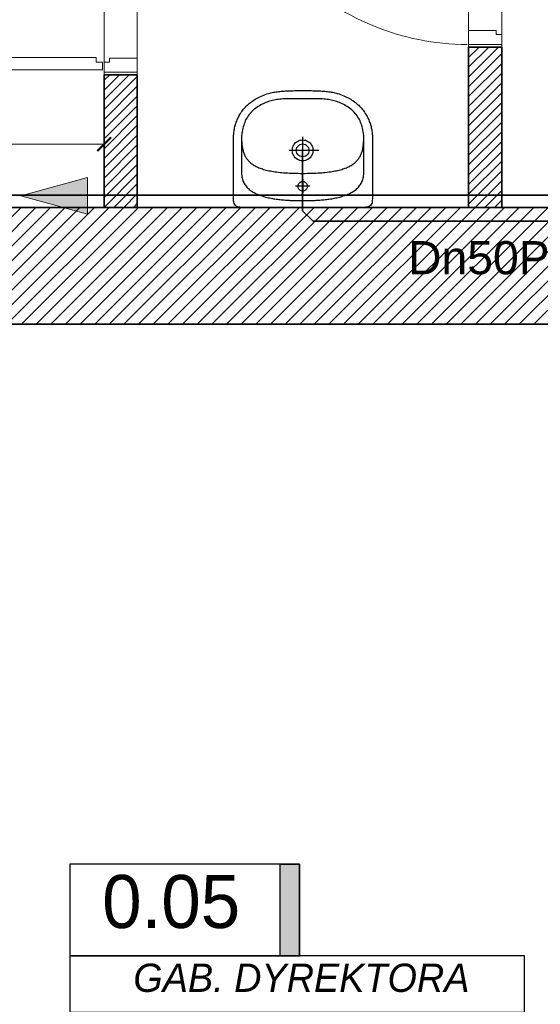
# Model space of a CAD drawing. Header units: millimetres. Extents: x -740 to 33545, y 5178 to 22494.
# Tile 158 of 250: x 11560 to 11749, y 10546 to 10902. Entities that reach past the tile are written whole.
import ezdxf
from ezdxf.lldxf.tags import DXFTag

# ---------------------------------------------------------------- set-up
doc = ezdxf.new("R2010")
doc.units = ezdxf.units.MM
doc.header["$MEASUREMENT"] = 0
doc.layers.get('Defpoints').update_dxf_attribs({"color": 252})
for name, color, linetype, lineweight in [('_IS_EKO_KS_opis', 7, 'Continuous', 15), ('_IS_EKO_KS_podposadzkowa', 86, 'Continuous', 35), ('_IS_EKO_KS_prow_w_bruzdach', 16, 'Continuous', 35), ('A_istniejÄ…ce Ĺ›ciany', 252, 'Continuous', 35), ('A_l.przerywana', 252, 'ICAD_ISO03W100', 9), ('A_projektowane sciany', 252, 'Continuous', 35), ('l.wypeĹ‚nien', 252, 'Continuous', 5), ('szraf1', 252, 'Continuous', 5), ('wymiarowanie', 252, 'Continuous', 9)]:
    doc.layers.add(name, color=color, linetype=linetype, lineweight=lineweight)
for name, color, linetype in [('stolarka', 252, 'Continuous'), ('tabelki opis', 252, 'Continuous'), ('WYPOSAĹ»ENIE', 252, 'Continuous')]:
    doc.layers.add(name, color=color, linetype=linetype)
doc.styles.add('Arial_1', font='arial.ttf')
doc.styles.add('styl2', font='simplex.shx')
tags = doc.linetypes.add('ICAD_ISO03W100', pattern=[30, 12, -18]).pattern_tags.tags
tags[6:7] = [DXFTag(74, 4), DXFTag(75, 0), DXFTag(340, '0'), DXFTag(46, 1.0), DXFTag(50, 0.0), DXFTag(44, 0.0), DXFTag(45, 0.0)]
tags[4:5] = [DXFTag(74, 4), DXFTag(75, 0), DXFTag(340, '0'), DXFTag(46, 1.0), DXFTag(50, 0.0), DXFTag(44, 0.0), DXFTag(45, 0.0)]
doc.dimstyles.new('Skala 1-50', dxfattribs={"dimtxt": 12, "dimasz": 5, "dimexe": 1, "dimexo": 1, "dimgap": 1.5, "dimtad": 1, "dimdec": 1, "dimrnd": 0.5, "dimtxsty": 'styl2', "dimblk": 'ARCHTICK', "dimcen": 5, "dimadec": 0, "dimazin": 0, "dimtfac": 1, "dimtdec": 1, "dimtmove": 1, "dimatfit": 3, "dimldrblk": 'ARCHTICK', "dimfxl": 0, "dimlwd": -1, "dimlwe": -1, "dimarcsym": 0})

# ---------------------------------------------------------------- blocks, each defined once
blk = doc.blocks.new('zw$1165')
at = {"layer": 'WYPOSAĹ»ENIE', "color": 0}
for points in [[(25.14, 42.24), (24.52, 42.24), (23.91, 42.24), (23.31, 42.24), (22.72, 42.23), (22.13, 42.23), (21.56, 42.22), (20.99, 42.2), (20.44, 42.19), (19.89, 42.17), (19.35, 42.15), (18.82, 42.12), (18.3, 42.09), (17.78, 42.05), (17.28, 42.01), (16.78, 41.96), (16.3, 41.91), (15.82, 41.85), (15.35, 41.78), (14.89, 41.71), (14.43, 41.63), (13.99, 41.54), (13.55, 41.44), (13.12, 41.33), (12.7, 41.22), (12.7, 41.22), (12.09, 41.03), (11.51, 40.84), (10.93, 40.63), (10.38, 40.4), (9.84, 40.17), (9.32, 39.92), (8.81, 39.67), (8.32, 39.4), (7.85, 39.12), (7.39, 38.84), (6.95, 38.54), (6.52, 38.23), (6.11, 37.92), (5.72, 37.6), (5.34, 37.27), (4.97, 36.93), (4.62, 36.58), (4.28, 36.23), (3.96, 35.87), (3.65, 35.51), (3.36, 35.14), (3.08, 34.76), (2.81, 34.39), (2.56, 34), (2.32, 33.62), (2.09, 33.23), (1.88, 32.83), (1.67, 32.44), (1.48, 32.04), (1.31, 31.64), (1.14, 31.24), (0.99, 30.84), (0.85, 30.44), (0.72, 30.03), (0.6, 29.63), (0.49, 29.23), (0.4, 28.83), (0.31, 28.43), (0.24, 28.03), (0.17, 27.64), (0.12, 27.25), (0.08, 26.86), (0.04, 26.47), (0.02, 26.09), (0, 25.72), (0, 25.34), (0, 25.34), (0, 3.19), (0.03, 2.5), (0.11, 1.9), (0.25, 1.4), (0.44, 0.99), (0.7, 0.66), (1.01, 0.4), (1.39, 0.22), (1.82, 0.09), (2.33, 0.02), (2.89, 0), (25.14, 0), (47.39, 0), (47.96, 0.02), (48.46, 0.09), (48.9, 0.22), (49.28, 0.4), (49.59, 0.66), (49.84, 0.99), (50.04, 1.4), (50.18, 1.9), (50.26, 2.5), (50.29, 3.19), (50.29, 25.34), (50.28, 25.72), (50.27, 26.09), (50.24, 26.47), (50.21, 26.86), (50.17, 27.25), (50.11, 27.64), (50.05, 28.03), (49.98, 28.43), (49.89, 28.83), (49.79, 29.23), (49.69, 29.63), (49.57, 30.03), (49.44, 30.44), (49.3, 30.84), (49.15, 31.24), (48.98, 31.64), (48.8, 32.04), (48.61, 32.44), (48.41, 32.83), (48.2, 33.23), (47.97, 33.62), (47.73, 34), (47.48, 34.39), (47.21, 34.76), (46.93, 35.14), (46.63, 35.51), (46.33, 35.87), (46, 36.23), (45.67, 36.58), (45.32, 36.93), (44.95, 37.27), (44.57, 37.6), (44.17, 37.92), (43.76, 38.23), (43.34, 38.54), (42.9, 38.84), (42.44, 39.12), (41.96, 39.4), (41.48, 39.67), (40.97, 39.92), (40.45, 40.17), (39.91, 40.4), (39.35, 40.63), (38.78, 40.84), (38.19, 41.03), (37.59, 41.22), (37.59, 41.22), (37.16, 41.33), (36.74, 41.44), (36.3, 41.54), (35.85, 41.63), (35.4, 41.71), (34.94, 41.78), (34.47, 41.85), (33.99, 41.91), (33.5, 41.96), (33.01, 42.01), (32.5, 42.05), (31.99, 42.09), (31.47, 42.12), (30.94, 42.15), (30.4, 42.17), (29.85, 42.19), (29.3, 42.2), (28.73, 42.22), (28.15, 42.23), (27.57, 42.23), (26.98, 42.24), (26.38, 42.24), (25.76, 42.24), (25.14, 42.24), (25.14, 42.24)], [(25.25, 39.29), (25.78, 39.29), (26.31, 39.3), (26.86, 39.3), (27.41, 39.3), (27.96, 39.31), (28.52, 39.31), (29.08, 39.31), (29.65, 39.31), (30.21, 39.3), (30.77, 39.29), (31.33, 39.27), (31.89, 39.24), (32.45, 39.21), (32.99, 39.17), (33.53, 39.12), (34.07, 39.06), (34.59, 38.99), (35.1, 38.9), (35.61, 38.8), (36.12, 38.69), (36.61, 38.56), (37.11, 38.42), (37.6, 38.27), (38.08, 38.1), (38.56, 37.92), (39.04, 37.72), (39.51, 37.51), (39.97, 37.28), (40.43, 37.04), (40.88, 36.78), (41.33, 36.51), (41.77, 36.22), (42.21, 35.91), (42.64, 35.58), (43.06, 35.24), (43.92, 34.42), (44.3, 33.99), (44.65, 33.56), (44.97, 33.12), (45.27, 32.67), (45.54, 32.21), (45.8, 31.73), (46.03, 31.25), (46.24, 30.75), (46.44, 30.24), (46.62, 29.71), (46.79, 29.16), (46.94, 28.6), (47.09, 28.02), (47.2, 27.34), (47.29, 26.67), (47.35, 26), (47.38, 25.32), (47.38, 12.31), (47.36, 11.84), (47.32, 11.39), (47.25, 10.96), (47.17, 10.54), (47.06, 10.13), (46.93, 9.74), (46.77, 9.36), (46.6, 8.99), (46.41, 8.64), (46.2, 8.3), (45.97, 7.97), (45.73, 7.65), (45.47, 7.35), (45.19, 7.06), (44.89, 6.78), (44.58, 6.51), (44.26, 6.26), (43.92, 6.01), (43.57, 5.78), (43.21, 5.55), (42.83, 5.34), (42.45, 5.14), (42.05, 4.94), (41.64, 4.76), (41.23, 4.58), (40.81, 4.42), (40.37, 4.26), (39.93, 4.11), (39.49, 3.97), (39.04, 3.84), (38.58, 3.72), (38.12, 3.6), (37.65, 3.49), (37.18, 3.39), (36.71, 3.3), (36.23, 3.21), (35.76, 3.13), (35.28, 3.05), (34.8, 2.98), (34.33, 2.92), (33.85, 2.86), (33.38, 2.8), (32.91, 2.76), (32.44, 2.71), (31.97, 2.67), (31.51, 2.64), (31.06, 2.61), (30.61, 2.58), (30.16, 2.56), (29.73, 2.53), (29.3, 2.52), (28.88, 2.5), (28.46, 2.49), (28.06, 2.48), (27.67, 2.47), (27.28, 2.47), (26.91, 2.46), (26.55, 2.46), (26.21, 2.46), (25.87, 2.46), (25.55, 2.46), (25.25, 2.46), (25.25, 2.46), (24.94, 2.46), (24.63, 2.46), (24.29, 2.46), (23.95, 2.46), (23.59, 2.46), (23.22, 2.47), (22.83, 2.47), (22.44, 2.48), (22.04, 2.49), (21.62, 2.5), (21.2, 2.52), (20.77, 2.53), (20.34, 2.56), (19.89, 2.58), (19.44, 2.61), (18.99, 2.64), (18.53, 2.67), (18.06, 2.71), (17.59, 2.76), (17.12, 2.8), (16.65, 2.86), (16.17, 2.92), (15.69, 2.98), (15.22, 3.05), (14.74, 3.13), (14.26, 3.21), (13.79, 3.3), (13.32, 3.39), (12.85, 3.49), (12.38, 3.6), (11.92, 3.72), (11.46, 3.84), (11.01, 3.97), (10.56, 4.11), (10.13, 4.26), (9.69, 4.42), (9.27, 4.58), (8.85, 4.76), (8.45, 4.94), (8.05, 5.14), (7.67, 5.34), (7.29, 5.55), (6.93, 5.78), (6.58, 6.01), (6.24, 6.26), (5.92, 6.51), (5.61, 6.78), (5.31, 7.06), (5.03, 7.35), (4.77, 7.65), (4.52, 7.97), (4.3, 8.3), (4.09, 8.64), (3.9, 8.99), (3.72, 9.36), (3.57, 9.74), (3.44, 10.13), (3.33, 10.54), (3.25, 10.96), (3.18, 11.39), (3.14, 11.84), (3.12, 12.31), (3.12, 12.31), (3.12, 25.32), (3.15, 26), (3.21, 26.67), (3.29, 27.34), (3.41, 28.02), (3.56, 28.6), (3.71, 29.16), (3.88, 29.71), (4.06, 30.24), (4.26, 30.75), (4.47, 31.25), (4.7, 31.73), (4.96, 32.21), (5.23, 32.67), (5.53, 33.12), (5.85, 33.56), (6.2, 33.99), (6.57, 34.42), (7.43, 35.24), (7.86, 35.58), (8.29, 35.91), (8.73, 36.22), (9.17, 36.51), (9.62, 36.78), (10.07, 37.04), (10.53, 37.28), (10.99, 37.51), (11.46, 37.72), (11.94, 37.92), (12.42, 38.1), (12.9, 38.27), (13.39, 38.42), (13.88, 38.56), (14.38, 38.69), (14.89, 38.8), (15.4, 38.9), (15.91, 38.99), (16.43, 39.06), (16.96, 39.12), (17.51, 39.17), (18.05, 39.21), (18.61, 39.24), (19.16, 39.27), (19.73, 39.29), (20.29, 39.3), (20.85, 39.31), (21.42, 39.31), (21.98, 39.31), (22.54, 39.31), (23.09, 39.3), (23.64, 39.3), (24.19, 39.3), (24.72, 39.29), (25.25, 39.29)], [(25.25, 12.31), (24.4, 12.31), (23.58, 12.32), (22.77, 12.34), (21.99, 12.36), (21.22, 12.38), (20.48, 12.42), (19.75, 12.45), (19.05, 12.5), (18.36, 12.55), (17.7, 12.6), (17.05, 12.67), (16.42, 12.73), (15.81, 12.81), (15.22, 12.89), (14.64, 12.98), (14.09, 13.07), (13.55, 13.17), (13.03, 13.27), (12.52, 13.38), (12.03, 13.5), (11.56, 13.62), (11.1, 13.75), (10.66, 13.89), (10.24, 14.03), (9.83, 14.18), (9.43, 14.33), (9.05, 14.49), (8.69, 14.66), (8.34, 14.83), (8, 15.01), (7.68, 15.19), (7.37, 15.38), (7.07, 15.58), (6.79, 15.79), (6.52, 16), (6.26, 16.21), (6.01, 16.44), (5.78, 16.67), (5.56, 16.9), (5.35, 17.15), (5.15, 17.4), (4.96, 17.65), (4.79, 17.91), (4.62, 18.18), (4.46, 18.46), (4.32, 18.74), (4.18, 19.03), (4.06, 19.32), (3.94, 19.62), (3.83, 19.93), (3.73, 20.24), (3.64, 20.56), (3.56, 20.89), (3.48, 21.23), (3.42, 21.57), (3.36, 21.91), (3.31, 22.27), (3.26, 22.63), (3.22, 23), (3.19, 23.37), (3.17, 23.75), (3.15, 24.14), (3.13, 24.54), (3.13, 24.94), (3.12, 25.34)], [(47.38, 25.34), (47.37, 24.94), (47.37, 24.54), (47.35, 24.14), (47.33, 23.75), (47.31, 23.37), (47.28, 23), (47.24, 22.63), (47.19, 22.27), (47.14, 21.91), (47.08, 21.57), (47.02, 21.23), (46.94, 20.89), (46.86, 20.56), (46.77, 20.24), (46.67, 19.93), (46.56, 19.62), (46.44, 19.32), (46.32, 19.03), (46.18, 18.74), (46.04, 18.46), (45.88, 18.18), (45.71, 17.91), (45.54, 17.65), (45.35, 17.4), (45.15, 17.15), (44.94, 16.9), (44.72, 16.67), (44.49, 16.44), (44.24, 16.21), (43.98, 16), (43.71, 15.79), (43.43, 15.58), (43.13, 15.38), (42.82, 15.19), (42.5, 15.01), (42.16, 14.83), (41.81, 14.66), (41.45, 14.49), (41.07, 14.33), (40.67, 14.18), (40.26, 14.03), (39.84, 13.89), (39.4, 13.75), (38.94, 13.62), (38.47, 13.5), (37.98, 13.38), (37.47, 13.27), (36.95, 13.17), (36.41, 13.07), (35.85, 12.98), (35.28, 12.89), (34.69, 12.81), (34.08, 12.73), (33.45, 12.67), (32.8, 12.6), (32.14, 12.55), (31.45, 12.5), (30.75, 12.45), (30.02, 12.42), (29.28, 12.38), (28.51, 12.36), (27.73, 12.34), (26.92, 12.32), (26.1, 12.31), (25.25, 12.31)], [(25.26, 25.56), (25.26, 15)], [(25.26, 16.85), (25.77, 16.89), (26.26, 16.99), (26.72, 17.15), (27.16, 17.37), (27.56, 17.64), (27.92, 17.96), (28.24, 18.32), (28.51, 18.72), (28.73, 19.16), (28.89, 19.62), (28.99, 20.11), (29.03, 20.63), (28.99, 21.14), (28.89, 21.63), (28.73, 22.09), (28.51, 22.53), (28.24, 22.93), (27.92, 23.29), (27.56, 23.61), (27.16, 23.88), (26.72, 24.1), (26.26, 24.26), (25.77, 24.36), (25.26, 24.4), (24.75, 24.36), (24.26, 24.26), (23.79, 24.1), (23.36, 23.88), (22.95, 23.61), (22.59, 23.29), (22.27, 22.93), (22, 22.53), (21.78, 22.09), (21.62, 21.63), (21.52, 21.14), (21.49, 20.63), (21.52, 20.11), (21.62, 19.62), (21.78, 19.16), (22, 18.72), (22.27, 18.32), (22.59, 17.96), (22.95, 17.64), (23.36, 17.37), (23.79, 17.15), (24.26, 16.99), (24.75, 16.89), (25.26, 16.85)], [(25.26, 18.31), (25.79, 18.37), (26.27, 18.55), (26.7, 18.82), (27.06, 19.18), (27.33, 19.61), (27.51, 20.1), (27.57, 20.63), (27.51, 21.15), (27.33, 21.64), (27.06, 22.07), (26.7, 22.43), (26.27, 22.7), (25.79, 22.88), (25.26, 22.94), (24.73, 22.88), (24.24, 22.7), (23.81, 22.43), (23.45, 22.07), (23.18, 21.64), (23.01, 21.15), (22.94, 20.63), (22.94, 20.63), (23.01, 20.1), (23.18, 19.61), (23.45, 19.18), (23.81, 18.82), (24.24, 18.55), (24.73, 18.37), (25.26, 18.31), (25.26, 18.31)], [(30.17, 20.65), (19.42, 20.65)], [(22.71, 7.72), (27.8, 7.72)], [(25.26, 5.87), (25.81, 5.96), (26.3, 6.21), (26.68, 6.59), (26.93, 7.08), (27.02, 7.63), (26.93, 8.19), (26.68, 8.67), (26.3, 9.05), (25.81, 9.3), (25.26, 9.39), (24.7, 9.3), (24.22, 9.05), (23.84, 8.67), (23.59, 8.19), (23.5, 7.63), (23.59, 7.08), (23.84, 6.59), (24.22, 6.21), (24.7, 5.96), (25.26, 5.87)], [(25.25, 10.21), (25.25, 5.27)]]:
    blk.add_lwpolyline(points, dxfattribs=at)
blk = doc.blocks.new('_ArchTick')
at = {"color": 0, "linetype": 'ByBlock', "const_width": 0.15}
blk.add_lwpolyline([(-0.5, -0.5), (0.5, 0.5)], dxfattribs=at)
blk = doc.blocks.new('*D2689')
at = {"layer": 'Defpoints', "color": 0}
for p in [(11590.93, 10857.17), (11391.26, 10834.32), (11590.93, 10834.32)]:
    blk.add_point(p, dxfattribs=at)
at = {"layer": 'wymiarowanie', "color": 0}
for p, q in [((11391.26, 10852.17), (11391.26, 10858.17)), ((11391.26, 10857.17), (11590.93, 10857.17)), ((11590.93, 10852.17), (11590.93, 10858.17))]:
    blk.add_line(p, q, dxfattribs=at)
at = {"layer": 'wymiarowanie', "color": 0, "xscale": 5, "yscale": 5, "zscale": 5, "rotation": 180}
blk.add_blockref('_ArchTick', (11391.26, 10857.17), dxfattribs=at)
at = {"layer": 'wymiarowanie', "color": 0, "xscale": 5, "yscale": 5, "zscale": 5}
blk.add_blockref('_ArchTick', (11590.93, 10857.17), dxfattribs=at)
at = {"layer": 'wymiarowanie', "color": 0, "insert": (11491.09, 10865.52), "char_height": 12, "attachment_point": 5, "style": 'styl2'}
blk.add_mtext('199,5', dxfattribs=at)

msp = doc.modelspace()

# ---------------------------------------------------------------- hatches: boundary and pattern name
at = {"layer": '_IS_EKO_KS_podposadzkowa', "ltscale": 0.5}
msp.add_hatch(color=256, dxfattribs=at).paths.add_polyline_path([(11584.91, 10838.49), (11584.91, 10845.16), (11560.78, 10838.49), (11584.91, 10831.82)])
at = {"layer": 'l.wypeĹ‚nien'}
h = msp.add_hatch(dxfattribs=at)
h.set_pattern_fill('ANSI31', color=256, scale=30, style=0)
h.paths.add_polyline_path([(11391.26, 10402.52), (11391.26, 10359.34), (11839.15, 10359.34), (11839.15, 9782.76), (11774.02, 9782.76), (11774.02, 9765.83), (11774.02, 9754.82), (11774.02, 9739.58), (11839.15, 9739.58), (11882.33, 9739.58), (11882.33, 10522.75), (11866.24, 10522.75), (11854.39, 10522.75), (11839.15, 10522.75), (11839.15, 10402.52), (11426.82, 10402.52), (11426.82, 10552.38), (11401.42, 10552.38), (11401.42, 10402.52)])
h.paths.add_polyline_path([(11391.26, 10834.32), (11391.26, 10791.99), (11401.42, 10791.99), (11401.42, 10654.38), (11426.82, 10654.38), (11426.82, 10791.99), (11839.15, 10791.99), (11839.15, 10677.69), (11854.39, 10677.69), (11866.24, 10677.69), (11882.33, 10677.69), (11882.33, 11331.32), (11882.33, 11374.5), (11799.42, 11374.5), (11799.42, 11331.32), (11839.15, 11331.32), (11839.15, 10994.32), (11839.15, 10834.32), (11699.45, 10834.32), (11685.18, 10834.32), (11640.68, 10834.32), (11401.42, 10834.32)])
h.paths.add_polyline_path([(11477.62, 10806.38), (11477.62, 10819.93), (11497.94, 10819.93), (11497.94, 10806.38)], flags=16)
h.paths.add_polyline_path([(11438.67, 10819.93), (11438.67, 10806.38), (11457.3, 10806.38), (11457.3, 10819.93)], flags=16)
h.paths.add_polyline_path([(11429.29, 9739.58), (11429.29, 9782.76), (11384.13, 9782.76), (11384.13, 9739.58)])
h.paths.add_polyline_path([(11624.02, 9739.58), (11624.02, 9782.76), (11579.29, 9782.76), (11579.29, 9739.58)])
h = msp.add_hatch(dxfattribs=at)
h.set_pattern_fill('ANSI31', color=256, scale=20, style=0)
h.paths.add_polyline_path([(11528.81, 11006.32), (11528.81, 10994.32), (11590.93, 10994.32), (11590.93, 10984.32), (11602.93, 10984.32), (11602.93, 10994.32), (11616.93, 10994.32), (11616.93, 11006.32), (11602.93, 11006.32), (11602.93, 11114.32), (11839.15, 11114.32), (11839.15, 11126.32), (11590.93, 11126.32), (11590.93, 11006.32)])
h.paths.add_polyline_path([(11391.26, 10994.32), (11391.26, 11006.32), (11404.81, 11006.32), (11404.81, 11331.32), (11416.81, 11331.32), (11416.81, 11006.32), (11426.81, 11006.32), (11426.81, 10994.32)])
h.paths.add_polyline_path([(11708.93, 10994.32), (11708.93, 11006.32), (11839.15, 11006.32), (11839.15, 10994.32), (11734.93, 10994.32), (11734.93, 10984.32), (11722.93, 10984.32), (11722.93, 10994.32)])
h.paths.add_polyline_path([(11289.26, 10994.32), (11289.26, 11006.32), (11169.43, 11006.32), (11169.43, 10994.32)])
h.paths.add_polyline_path([(11734.93, 10834.32), (11734.93, 10892.32), (11722.93, 10892.32), (11722.93, 10834.32)])
h.paths.add_polyline_path([(11602.93, 10834.32), (11602.93, 10882.32), (11590.93, 10882.32), (11590.93, 10834.32)])
at = {"layer": 'tabelki opis'}
msp.add_hatch(color=256, dxfattribs=at).paths.add_polyline_path([(11661.64, 10563.43), (11661.64, 10596.69), (11654.68, 10596.69), (11654.68, 10563.43)])

# ---------------------------------------------------------------- linework, layer by layer
at = {"layer": '_IS_EKO_KS_podposadzkowa', "linetype": 'Continuous', "lineweight": 15, "ltscale": 0.5}
for p, q in [((11584.91, 10845.16), (11560.78, 10838.49)), ((11584.91, 10838.49), (11584.91, 10845.16)), ((11584.91, 10831.82), (11560.78, 10838.49)), ((11584.91, 10838.49), (11584.91, 10831.82))]:
    msp.add_line(p, q, dxfattribs=at)
at = {"layer": '_IS_EKO_KS_podposadzkowa'}
msp.add_line((11375.08, 10838.77), (11827.07, 10838.77), dxfattribs=at)
at = {"layer": '_IS_EKO_KS_prow_w_bruzdach'}
for p, q in [((11662.81, 10854.98), (11662.81, 10833.11)), ((11666.6, 10829.32), (11662.81, 10833.11)), ((11666.6, 10829.32), (11819.15, 10829.32))]:
    msp.add_line(p, q, dxfattribs=at)
at = {"layer": 'A_istniejÄ…ce Ĺ›ciany'}
for points in [[(11699.45, 10834.32), (11401.42, 10834.32)], [(11839.15, 10834.32), (11699.45, 10834.32)], [(11426.82, 10791.99), (11839.15, 10791.99)]]:
    msp.add_lwpolyline(points, dxfattribs=at)
at = {"layer": 'A_l.przerywana', "ltscale": 0.3}
for points in [[(11602.93, 10882.32), (11590.93, 10882.32), (11590.93, 10984.32), (11602.93, 10984.32)], [(11722.93, 10892.32), (11734.93, 10892.32), (11734.93, 10984.32), (11722.93, 10984.32)]]:
    msp.add_lwpolyline(points, close=True, dxfattribs=at)
at = {"layer": 'A_projektowane sciany'}
for p, q in [((11722.93, 10892.32), (11734.93, 10892.32)), ((11722.93, 10892.32), (11722.93, 10834.32)), ((11734.93, 10892.32), (11734.93, 10834.32)), ((11590.93, 10882.32), (11602.93, 10882.32)), ((11590.93, 10882.32), (11590.93, 10834.32)), ((11602.93, 10882.32), (11602.93, 10834.32))]:
    msp.add_line(p, q, dxfattribs=at)
at = {"layer": 'stolarka', "lineweight": 9}
for points in [[(11732.95, 10898.32), (11732.95, 10896.81), (11734.93, 10896.81), (11734.93, 10893.27), (11722.93, 10893.27), (11722.93, 10898.32), (11732.95, 10898.32)], [(11590.35, 10886.86), (11590.35, 10884.07), (11494.58, 10884.07), (11494.59, 10885.58), (11495.74, 10885.76), (11495.74, 10888.6), (11588.05, 10888.6), (11588.05, 10886.86), (11590.35, 10886.86)], [(11592.9, 10888.32), (11592.9, 10886.81), (11590.93, 10886.81), (11590.93, 10883.27), (11602.93, 10883.27), (11602.93, 10888.32), (11592.9, 10888.32)]]:
    msp.add_lwpolyline(points, dxfattribs=at)
at = {"layer": 'stolarka', "linetype": 'ICAD_ISO03W100', "lineweight": 13, "ltscale": 0.3}
for centre, radius, start, end in [((11722.39, 10982.62), 89.35, 179.9469, 269.9997), ((11590.35, 10874.07), 95.77, 90.0003, 180.0531)]:
    msp.add_arc(centre, radius, start, end, dxfattribs=at)
at = {"layer": 'tabelki opis'}
for points in [[(11661.64, 10596.69), (11578.48, 10596.69), (11578.48, 10563.43), (11661.64, 10563.43), (11661.64, 10596.69)], [(11578.48, 10543.15), (11743.21, 10543.15), (11743.21, 10563.43), (11578.48, 10563.43), (11578.48, 10543.15)]]:
    msp.add_lwpolyline(points, dxfattribs=at)
msp.add_lwpolyline([(11661.64, 10563.43), (11654.68, 10563.43), (11654.68, 10596.69), (11661.64, 10596.69)], close=True, dxfattribs=at)

# ---------------------------------------------------------------- block references
at = {"layer": 'szraf1', "xscale": -1}
msp.add_blockref('zw$1165', (11688.07, 10834.32), dxfattribs=at)

# ---------------------------------------------------------------- texts
at = {"layer": '_IS_EKO_KS_opis', "style": 'Arial_1'}
msp.add_text('Dn50PVC', height=12, dxfattribs=at).set_placement((11701, 10810.11))
at = {"layer": 'tabelki opis', "attachment_point": 1}
for s, insert, char_height, width in [('{\\fCentury Gothic|b0|i0|c238|p34;0.05}', (11590.21, 10592.74), 19.2, 56.7), ('\\pi23.00672;{\\fCentury Gothic|b0|i1|c238|p34;GAB. DYREKTORA}', (11578.48, 10560.66), 10.24, 164.736)]:
    msp.add_mtext(s, dxfattribs=dict(at, insert=insert, char_height=char_height, width=width))

# ---------------------------------------------------------------- dimensions: what is measured, and where the dimension line sits
at = {"layer": 'wymiarowanie'}
dim = msp.add_linear_dim(base=(11590.93, 10857.17), p1=(11391.26, 10834.32), p2=(11590.93, 10834.32), dimstyle='Skala 1-50', dxfattribs=at)
dim.commit()
dim.dimension.update_dxf_attribs({"geometry": '*D2689', "text_midpoint": (11491.09, 10865.52)})

doc.saveas('drawing.dxf')
